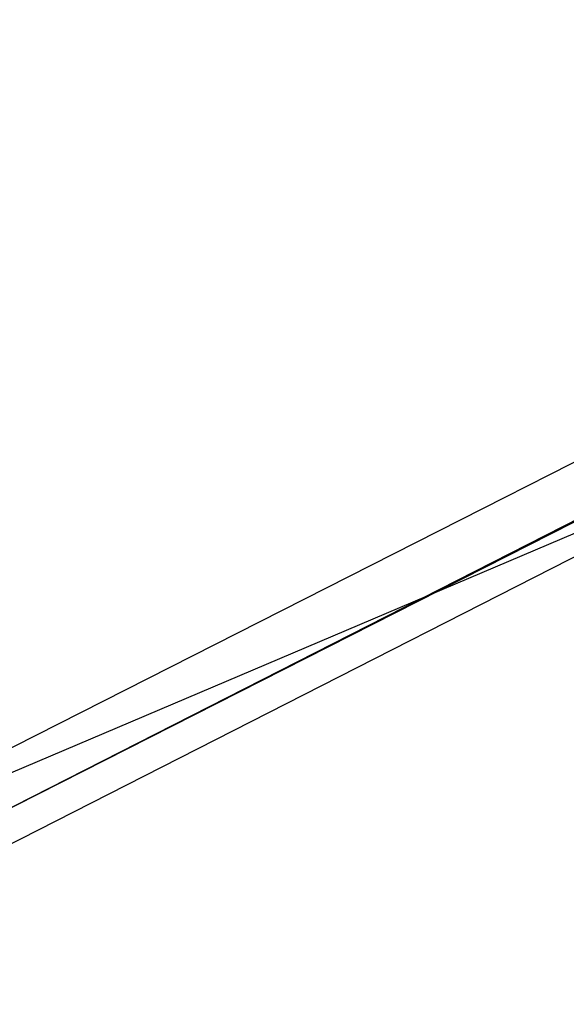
# Model space of a CAD drawing. Header units: feet. Extents: x -79 to 198, y -22 to 181.
# Tile 253 of 256: x 103.115 to 103.42, y 24.851 to 25.4. Entities that reach past the tile are written whole.
import ezdxf

# ---------------------------------------------------------------- set-up
doc = ezdxf.new("R2010")
doc.units = ezdxf.units.FT
doc.layers.add('A-LINEA', color=7, linetype='CONTINUOUS')

msp = doc.modelspace()

# ---------------------------------------------------------------- linework, layer by layer
at = {"layer": 'A-LINEA'}
msp.add_line((93.693, 20.9769), (103.4585, 25.128), dxfattribs=at)
msp.add_line((93.693, 20.9769), (103.4585, 25.128), dxfattribs=at)
for points in [[(103, 24.9244), (103.0133, 24.9111), (106.52, 26.6978), (106.52, 26.7111), (106.52, 26.7244), (103, 24.9378), (103, 24.9244)], [(103, 24.9244), (103.0133, 24.9111), (106.52, 26.6978), (106.52, 26.7111), (106.52, 26.7244), (103, 24.9378), (103, 24.9244)], [(103.0267, 24.8978), (106.5333, 26.6844), (106.5333, 26.6978), (103.0133, 24.9111), (103.0133, 24.8978), (103.0267, 24.8978)], [(103.0267, 24.8978), (106.5333, 26.6844), (106.5333, 26.6978), (103.0133, 24.9111), (103.0133, 24.8978), (103.0267, 24.8978)]]:
    msp.add_lwpolyline(points, dxfattribs=at)

doc.saveas('drawing.dxf')
